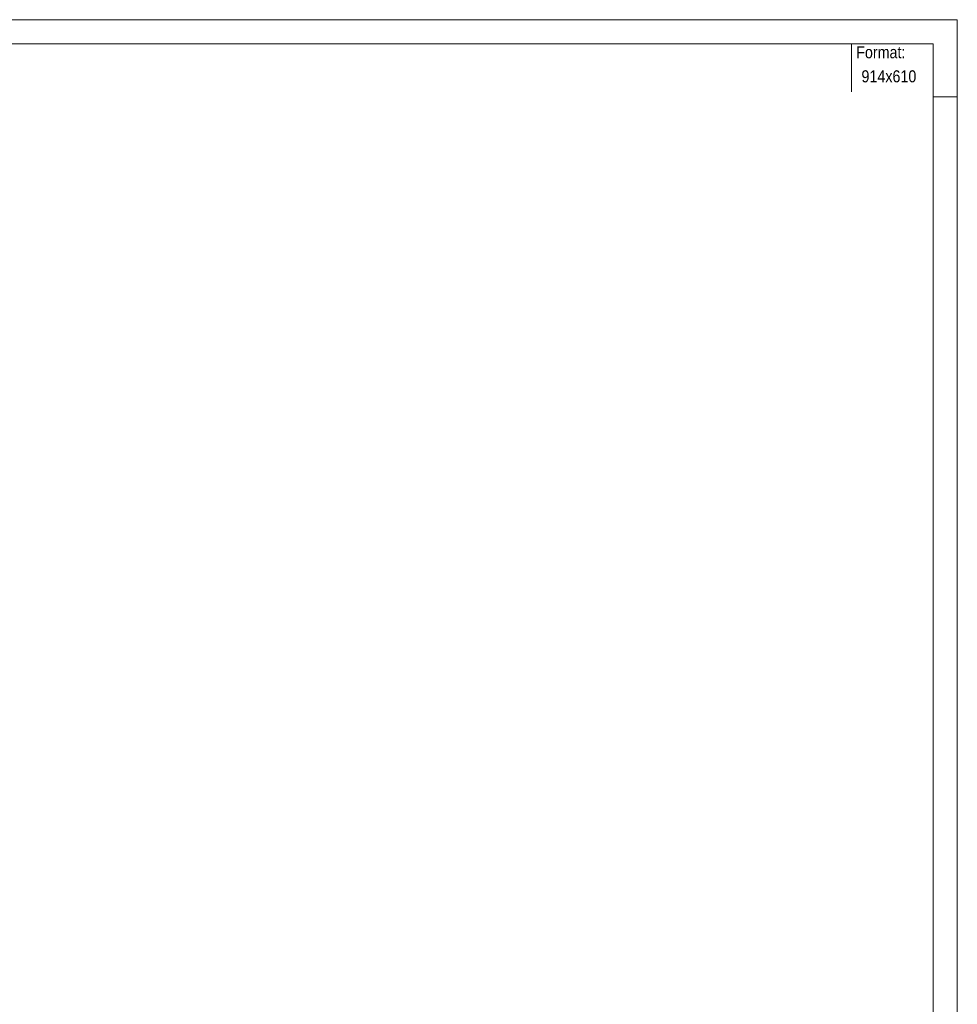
# Model space of a CAD drawing. Header units: millimetres. Extents: x -698 to 216, y -34 to 576.
# Tile 88 of 88: x 21 to 216, y 372 to 576. Entities that reach past the tile are written whole.
import ezdxf

# ---------------------------------------------------------------- set-up
doc = ezdxf.new("R2010")
doc.units = ezdxf.units.MM
doc.linetypes.add('XKITLINE00', pattern=[0])
doc.layers.add('Arkusz rysunku', color=3, linetype='Continuous', lineweight=0)
doc.layers.add('Inny typ obiektu', color=7, linetype='Continuous', lineweight=0)
doc.styles.add('ARIAL', font='ARIAL.TTF')

msp = doc.modelspace()

# ---------------------------------------------------------------- linework, layer by layer
at = {"layer": 'Arkusz rysunku', "linetype": 'XKITLINE00', "lineweight": 0}
for p, q in [((215.98, 576.49), (-698.02, 576.49)), ((215.98, -33.51), (215.98, 576.49)), ((210.98, 571.49), (-693.02, 571.49)), ((210.98, -28.51), (210.98, 571.49)), ((215.98, 560.49), (210.98, 560.49))]:
    msp.add_line(p, q, dxfattribs=at)
at = {"layer": 'Inny typ obiektu', "linetype": 'XKITLINE00', "lineweight": 0}
msp.add_line((193.98, 571.49), (193.98, 561.49), dxfattribs=at)

# ---------------------------------------------------------------- texts
at = {"layer": 'Inny typ obiektu', "style": 'ARIAL', "width": 0.85}
for s, p in [('Format:', (194.98, 568.49)), ('914x610', (196.08, 563.49))]:
    msp.add_text(s, height=2.5, dxfattribs=at).set_placement(p)

doc.saveas('drawing.dxf')
